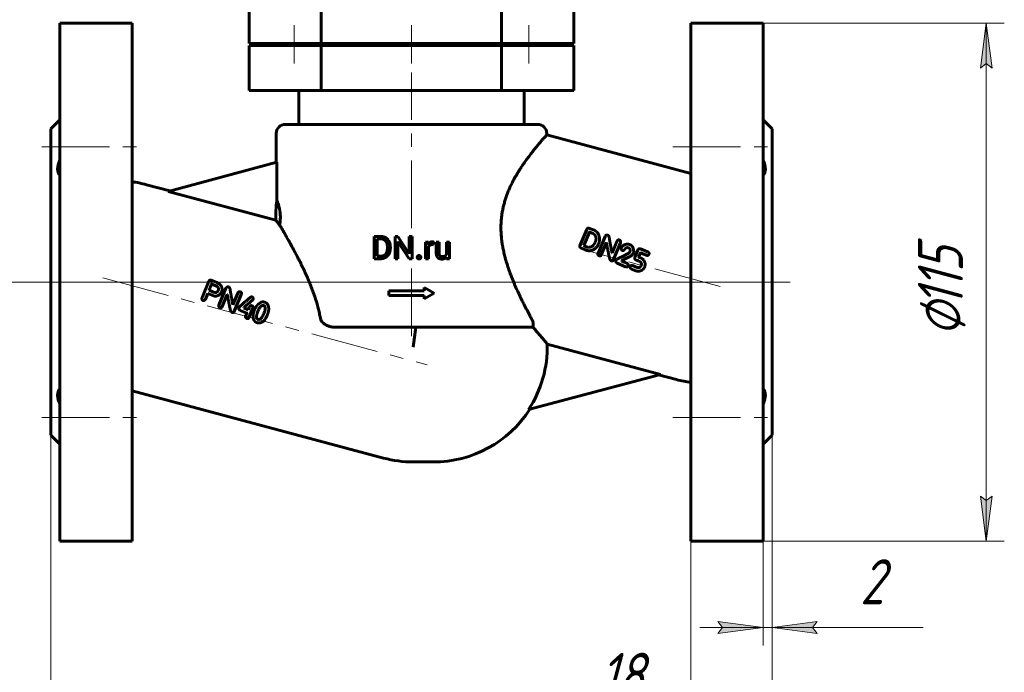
# Model space of a CAD drawing. Header units: millimetres. Extents: x 0 to 420, y 0 to 297.
# Tile 3 of 7: x 82 to 191, y 103 to 175. Entities that reach past the tile are written whole.
import ezdxf

# ---------------------------------------------------------------- set-up
doc = ezdxf.new("R2010")
doc.units = ezdxf.units.MM
for name, pattern in [('K5LT_AXLED', [12, 7.5, -1.5, 1.5, -1.5]), ('K5LT_BASIC', [0]), ('K5LT_THIN', [0])]:
    doc.linetypes.add(name, pattern=pattern)
doc.layers.add('Системный слой', color=7, linetype='Continuous')
doc.layers.add('Системный слой (1)', color=251, linetype='Continuous', true_color=0x6c6c6c)
doc.styles.add('KDIMTEXTSTYLE', font='txt', dxfattribs={"width": 0.96, "oblique": 15, "height": 5})
doc.styles.add('KTEXTSTYLE', font='txt', dxfattribs={"width": 0.96, "height": 5})
doc.dimstyles.new('KDIMSTYLE (0.50)', dxfattribs={"dimtxt": 5, "dimasz": 1, "dimexe": 2, "dimexo": 0, "dimgap": 1, "dimtad": 1, "dimlfac": 2, "dimtxsty": 'KDIMTEXTSTYLE', "dimsah": 1, "dimcen": 0, "dimdle": 1, "dimadec": 0, "dimazin": 0, "dimtfac": 0.667, "dimtmove": 0, "dimatfit": 3, "dimfxl": 1, "dimtvp": 1, "dimtolj": 1, "dimtzin": 0, "dimarcsym": 0})

# ---------------------------------------------------------------- blocks, each defined once
blk = doc.blocks.new('D0')
at = {"layer": 'Системный слой (1)'}
for points in [[(189.65, 169.71), (188.99, 174.71), (188.33, 169.71), (188.99, 170.21)], [(188.99, 117.21), (189.65, 122.21), (188.99, 121.71), (188.33, 122.21)]]:
    blk.add_hatch(color=7, dxfattribs=at).paths.add_polyline_path(points)
at = {"layer": 'Системный слой (1)', "color": 7, "linetype": 'K5LT_THIN', "lineweight": 18}
for p, q in [((164.23, 174.71), (190.99, 174.71)), ((188.33, 169.71), (188.99, 174.71)), ((188.99, 174.71), (189.65, 169.71)), ((188.99, 117.21), (188.99, 174.71)), ((188.99, 170.21), (188.33, 169.71)), ((189.65, 169.71), (188.99, 170.21)), ((188.99, 117.21), (188.33, 122.21)), ((188.33, 122.21), (188.99, 121.71)), ((188.99, 121.71), (189.65, 122.21)), ((189.65, 122.21), (188.99, 117.21)), ((164.23, 117.21), (190.99, 117.21))]:
    blk.add_line(p, q, dxfattribs=at)
blk.add_wipeout([(187.99, 139.89), (180.61, 139.89), (180.61, 151.54), (187.99, 151.54)]).dxf.layer = 'Системный слой (1)'
at = {"layer": 'Системный слой (1)', "color": 7, "char_height": 5, "attachment_point": 1, "rotation": 90, "style": 'KTEXTSTYLE'}
for s, insert in [('\\fArial|b0|c204|p34;\\H5.0;\\W1.000;\\Q15;\\fGOST Type AU|b0|i0|c204|p34;\\Q15;\\W0.960;115', (181.4, 143.2)), ('\\fArial|b0|c204|p34;\\H5.0;\\W1.000;\\Q15;\\fGOST Type AU|b0|i0|c204|p34;\\Q15;\\W0.960;⌀', (181.4, 139.89))]:
    blk.add_mtext(s, dxfattribs=dict(at, insert=insert))
blk = doc.blocks.new('KDIMARROW_01')
at = {"layer": 'Системный слой'}
blk.add_hatch(color=0, dxfattribs=at).paths.add_polyline_path([(-5, -0.66), (0, 0), (-5, 0.66), (-4.5, 0)])
at = {"layer": 'Системный слой', "color": 0, "linetype": 'K5LT_THIN', "lineweight": 18}
for p, q in [((-4.5, 0), (-5, 0.66)), ((-5, 0.66), (0, 0)), ((0, 0), (-5, -0.66)), ((-5, -0.66), (-4.5, 0))]:
    blk.add_line(p, q, dxfattribs=at)
at = {"layer": 'Системный слой (1)', "color": 0, "linetype": 'K5LT_THIN', "lineweight": 18}
blk.add_line((292.94, 145.96), (292.44, 145.96), dxfattribs=at)
blk = doc.blocks.new('D1')
at = {"layer": 'Системный слой (1)'}
for points in [[(159.23, 106.97), (164.23, 107.63), (159.23, 108.29), (159.73, 107.63)], [(169.73, 107.63), (170.23, 108.29), (165.23, 107.63), (170.23, 106.97)]]:
    blk.add_hatch(color=7, dxfattribs=at).paths.add_polyline_path(points)
at = {"layer": 'Системный слой (1)', "color": 7, "linetype": 'K5LT_THIN', "lineweight": 18}
for p, q in [((165.23, 128.96), (165.23, 105.63)), ((164.23, 117.21), (164.23, 105.63)), ((164.23, 107.63), (159.23, 108.29)), ((159.23, 108.29), (159.73, 107.63)), ((170.23, 108.29), (165.23, 107.63)), ((169.73, 107.63), (170.23, 108.29)), ((164.23, 107.63), (157.23, 107.63)), ((159.73, 107.63), (159.23, 106.97)), ((159.23, 106.97), (164.23, 107.63)), ((164.23, 107.63), (165.23, 107.63)), ((165.23, 107.63), (170.23, 106.97)), ((165.23, 107.63), (172.23, 107.63)), ((165.23, 107.63), (172.99, 107.63)), ((170.23, 106.97), (169.73, 107.63)), ((172.99, 107.63), (181.99, 107.63))]:
    blk.add_line(p, q, dxfattribs=at)
blk.add_wipeout([(174.99, 108.63), (174.99, 116.01), (179.79, 116.01), (179.79, 108.63)]).dxf.layer = 'Системный слой (1)'
at = {"layer": 'Системный слой (1)', "color": 7, "insert": (174.99, 115.21), "char_height": 5, "attachment_point": 1, "style": 'KTEXTSTYLE'}
blk.add_mtext('\\fArial|b0|c204|p34;\\H5.0;\\W1.000;\\Q15;\\fGOST Type AU|b0|i0|c204|p34;\\Q15;\\W0.960;2', dxfattribs=at)
blk = doc.blocks.new('D2')
at = {"layer": 'Системный слой (1)'}
blk.add_hatch(color=7, dxfattribs=at).paths.add_polyline_path([(169.73, 97.23), (170.23, 97.89), (165.23, 97.23), (170.23, 96.57)])
at = {"layer": 'Системный слой (1)', "color": 7, "linetype": 'K5LT_THIN', "lineweight": 18}
for p, q in [((165.23, 128.96), (165.23, 95.23)), ((156.23, 117.21), (156.23, 95.23)), ((156.23, 97.23), (144.07, 97.23)), ((144.08, 97.23), (155.19, 97.23)), ((156.23, 97.23), (149.23, 97.23)), ((151.73, 97.23), (151.23, 96.57)), ((151.23, 96.57), (156.23, 97.23)), ((156.23, 97.23), (165.23, 97.23)), ((170.23, 97.89), (165.23, 97.23)), ((165.23, 97.23), (170.23, 96.57)), ((165.23, 97.23), (172.23, 97.23)), ((169.73, 97.23), (170.23, 97.89)), ((170.23, 96.57), (169.73, 97.23))]:
    blk.add_line(p, q, dxfattribs=at)
blk.add_wipeout([(146.08, 98.23), (146.08, 105.61), (152.91, 105.61), (152.91, 98.23)]).dxf.layer = 'Системный слой (1)'
at = {"layer": 'Системный слой (1)'}
blk.add_hatch(color=7, dxfattribs=at).paths.add_polyline_path([(156.23, 97.23), (151.23, 97.89), (151.73, 97.23), (151.23, 96.57)])
at = {"layer": 'Системный слой (1)', "color": 7, "linetype": 'K5LT_THIN', "lineweight": 18}
for p, q in [((156.23, 97.23), (151.23, 97.89)), ((151.23, 97.89), (151.73, 97.23))]:
    blk.add_line(p, q, dxfattribs=at)
at = {"layer": 'Системный слой (1)', "color": 7, "insert": (146.08, 104.82), "char_height": 5, "attachment_point": 1, "style": 'KTEXTSTYLE'}
blk.add_mtext('\\fArial|b0|c204|p34;\\H5.0;\\W1.000;\\Q15;\\fGOST Type AU|b0|i0|c204|p34;\\Q15;\\W0.960;18', dxfattribs=at)
blk = doc.blocks.new('D3')
at = {"layer": 'Системный слой (1)'}
for points in [[(68.47, 243.46), (67.81, 248.46), (67.15, 243.46), (67.81, 243.96)], [(67.81, 145.96), (68.47, 150.96), (67.81, 150.46), (67.15, 150.96)]]:
    blk.add_hatch(color=7, dxfattribs=at).paths.add_polyline_path(points)
at = {"layer": 'Системный слой (1)', "color": 7, "linetype": 'K5LT_THIN', "lineweight": 18}
for p, q in [((124.01, 248.46), (65.81, 248.46)), ((67.15, 243.46), (67.81, 248.46)), ((67.81, 248.46), (68.47, 243.46)), ((67.81, 248.46), (67.81, 145.96)), ((67.81, 243.96), (67.15, 243.46)), ((68.47, 243.46), (67.81, 243.96)), ((67.81, 145.96), (67.15, 150.96)), ((67.15, 150.96), (67.81, 150.46)), ((67.81, 150.46), (68.47, 150.96)), ((68.47, 150.96), (67.81, 145.96)), ((165.23, 145.96), (65.81, 145.96))]:
    blk.add_line(p, q, dxfattribs=at)
blk.add_wipeout([(66.81, 191.73), (59.43, 191.73), (59.43, 202.24), (66.81, 202.24)]).dxf.layer = 'Системный слой (1)'
at = {"layer": 'Системный слой (1)', "color": 7, "insert": (60.22, 191.73), "char_height": 5, "attachment_point": 1, "rotation": 90, "style": 'KTEXTSTYLE'}
blk.add_mtext('\\fArial|b0|c204|p34;\\H5.0;\\W1.000;\\Q15;\\fGOST Type AU|b0|i0|c204|p34;\\Q15;\\W0.960;205', dxfattribs=at)
blk = doc.blocks.new('D5')
at = {"layer": 'Системный слой (1)'}
for points in [[(89.73, 83.84), (90.23, 84.5), (85.23, 83.84), (90.23, 83.18)], [(165.23, 83.84), (160.23, 84.5), (160.73, 83.84), (160.23, 83.18)]]:
    blk.add_hatch(color=7, dxfattribs=at).paths.add_polyline_path(points)
at = {"layer": 'Системный слой (1)', "color": 7, "linetype": 'K5LT_THIN', "lineweight": 18}
for p, q in [((85.23, 128.96), (85.23, 81.84)), ((165.23, 128.96), (165.23, 81.84)), ((85.23, 83.84), (90.23, 84.5)), ((90.23, 84.5), (89.73, 83.84)), ((160.73, 83.84), (160.23, 84.5)), ((160.23, 84.5), (165.23, 83.84)), ((90.23, 83.18), (85.23, 83.84)), ((165.23, 83.84), (85.23, 83.84)), ((89.73, 83.84), (90.23, 83.18)), ((165.23, 83.84), (160.23, 83.18)), ((160.23, 83.18), (160.73, 83.84))]:
    blk.add_line(p, q, dxfattribs=at)
blk.add_wipeout([(120.02, 84.84), (120.02, 92.22), (130.03, 92.22), (130.03, 84.84)]).dxf.layer = 'Системный слой (1)'
at = {"layer": 'Системный слой (1)', "color": 7, "insert": (120.02, 91.43), "char_height": 5, "attachment_point": 1, "style": 'KTEXTSTYLE'}
blk.add_mtext('\\fArial|b0|c204|p34;\\H5.0;\\W1.000;\\Q15;\\fGOST Type AU|b0|i0|c204|p34;\\Q15;\\W0.960;160', dxfattribs=at)

msp = doc.modelspace()

# ---------------------------------------------------------------- linework, layer by layer
at = {"layer": 'Системный слой (1)', "color": 150, "linetype": 'K5LT_BASIC', "lineweight": 60, "true_color": 0x0080ff}
for p, q in [((107.233, 172.4575), (107.233, 177.4575)), ((143.233, 172.4575), (143.233, 177.4575)), ((115.233, 172.4575), (115.233, 176.7075)), ((135.233, 172.4575), (135.233, 176.7075)), ((86.233, 174.7075), (94.233, 174.7075)), ((86.233, 174.7075), (86.233, 117.2075)), ((94.233, 174.7075), (94.233, 117.2075)), ((164.233, 174.7075), (156.233, 174.7075)), ((156.233, 174.7075), (156.233, 117.2075)), ((164.233, 174.7075), (164.233, 117.2075)), ((107.233, 172.4575), (115.233, 172.4575)), ((107.233, 172.2075), (115.233, 172.2075)), ((107.233, 167.2075), (107.233, 172.2075)), ((110.733, 172.2075), (110.733, 172.4575)), ((113.733, 172.2075), (113.733, 172.4575)), ((115.233, 172.4575), (135.233, 172.4575)), ((115.233, 172.2075), (135.233, 172.2075)), ((115.233, 167.2075), (115.233, 172.2075)), ((122.108, 172.2075), (122.108, 172.4575)), ((128.358, 172.2075), (128.358, 172.4575)), ((135.233, 172.4575), (143.233, 172.4575)), ((135.233, 172.2075), (143.233, 172.2075)), ((135.233, 167.2075), (135.233, 172.2075)), ((136.733, 172.2075), (136.733, 172.4575)), ((139.733, 172.2075), (139.733, 172.4575)), ((143.233, 167.2075), (143.233, 172.2075)), ((107.233, 167.2075), (115.233, 167.2075)), ((112.733, 163.4575), (112.733, 167.2075)), ((115.233, 167.2075), (135.233, 167.2075)), ((135.233, 167.2075), (143.233, 167.2075)), ((137.733, 163.4575), (137.733, 167.2075)), ((85.233, 162.9575), (86.233, 163.9575)), ((165.233, 162.9575), (164.233, 163.9575)), ((85.233, 162.9575), (85.233, 128.9575)), ((111.233, 163.4575), (139.233, 163.4575)), ((165.233, 162.9575), (165.233, 128.9575)), ((110.233, 159.2333), (110.233, 162.4575)), ((140.233, 162.2935), (140.233, 162.4575)), ((156.233, 158.0063), (140.233, 162.2935)), ((98.2493, 156.0223), (110.3082, 159.2535)), ((110.3082, 155.0011), (110.3082, 159.2535)), ((95.8355, 156.7731), (98.4434, 156.0743)), ((98.2493, 156.0223), (110.1789, 152.8258)), ((143.9234, 149.9904), (144.6771, 151.8102)), ((144.9908, 151.9257), (144.9344, 151.9454)), ((145.5155, 151.7084), (144.9908, 151.9257)), ((121.0894, 148.5534), (121.0894, 151.0364)), ((121.0894, 151.0364), (121.792, 151.0364)), ((121.4186, 148.8211), (121.4186, 150.7669)), ((121.4186, 150.7669), (121.792, 150.7669)), ((123.4045, 151.0364), (123.7337, 151.0364)), ((123.4045, 148.5534), (123.4045, 151.0364)), ((123.7337, 151.0364), (124.9888, 149.1162)), ((124.9888, 151.0364), (125.3145, 151.0364)), ((124.9888, 149.1162), (124.9888, 151.0364)), ((125.3145, 148.5534), (125.3145, 151.0364)), ((144.3582, 150.0152), (144.979, 151.5006)), ((145.3454, 151.3691), (145.0035, 151.5107)), ((145.9227, 149.1309), (146.7116, 151.0357)), ((122.5611, 149.7199), (122.5611, 149.8716)), ((122.8868, 149.7199), (122.8868, 149.8682)), ((123.7337, 148.5534), (123.7337, 150.4685)), ((123.7337, 150.4685), (124.9837, 148.5534)), ((126.7964, 148.5534), (126.7964, 150.3986)), ((126.7964, 150.3986), (127.1033, 150.3986)), ((127.1033, 150.3986), (127.1095, 150.1876)), ((127.1119, 148.5534), (127.1119, 149.8642)), ((127.6866, 150.1155), (127.6883, 150.4088)), ((127.9802, 149.2082), (127.9802, 150.3986)), ((127.9802, 150.3986), (128.2957, 150.3986)), ((128.2957, 149.2048), (128.2957, 150.3986)), ((129.1159, 150.3986), (129.4331, 150.3986)), ((129.1159, 149.056), (129.1159, 150.3986)), ((129.4331, 148.5534), (129.4331, 150.3986)), ((144.5292, 149.5235), (144.0471, 149.7232)), ((144.3716, 149.9986), (144.3582, 150.0152)), ((144.7182, 149.855), (144.3716, 149.9986)), ((145.5878, 150.3457), (145.6316, 150.4513)), ((146.2897, 148.9789), (146.8536, 150.3401)), ((146.8709, 150.333), (146.8536, 150.3401)), ((147.4837, 149.1876), (148.0201, 150.4827)), ((147.5901, 148.3794), (148.4006, 150.3362)), ((149.3532, 149.7348), (149.2917, 149.7603)), ((151.4293, 149.3216), (150.6297, 149.6417)), ((121.0894, 148.5534), (121.7613, 148.5534)), ((121.4186, 148.8211), (121.7613, 148.8211)), ((123.4045, 148.5534), (123.7337, 148.5534)), ((124.9837, 148.5534), (125.3145, 148.5534)), ((126.7964, 148.5534), (127.1119, 148.5534)), ((129.1247, 148.736), (129.1313, 148.5534)), ((129.1313, 148.5534), (129.4331, 148.5534)), ((147.4837, 149.1876), (147.4664, 149.1948)), ((148.4734, 148.7204), (149.3336, 149.1707)), ((148.5413, 148.3139), (149.1722, 148.6562)), ((149.4446, 149.2872), (149.4524, 149.3061)), ((149.8363, 149.1766), (149.877, 149.324)), ((150.0326, 148.8018), (150.3256, 149.5092)), ((150.4671, 148.7991), (150.6283, 149.1882)), ((150.7387, 148.6035), (150.4992, 148.7027)), ((151.2546, 148.9491), (150.6528, 149.1984)), ((147.4074, 148.335), (147.3475, 148.3598)), ((147.8951, 148.3582), (147.9023, 148.3756)), ((148.9698, 147.6731), (148.0623, 148.049)), ((148.5328, 148.2934), (148.5413, 148.3139)), ((149.1252, 148.0481), (148.5328, 148.2934)), ((149.2617, 147.7405), (149.2728, 147.7673)), ((150.2563, 147.5906), (149.7616, 147.7955)), ((150.6849, 147.725), (150.7358, 147.8479)), ((151.0711, 147.6057), (151.1043, 147.686)), ((150.1183, 147.2084), (149.6331, 147.4094)), ((102.7441, 146.0495), (102.0452, 144.34)), ((103.0291, 146.1714), (103.5017, 145.9757)), ((103.0712, 145.7294), (103.7014, 145.4684)), ((104.6573, 145.2921), (103.8683, 143.3873)), ((126.6505, 144.9906), (126.6505, 145.3656)), ((126.6505, 145.3656), (127.733, 144.7406)), ((102.6352, 144.6992), (102.3748, 144.0705)), ((102.6352, 144.6992), (103.3694, 144.3951)), ((102.7912, 145.0757), (102.8013, 145.0512)), ((102.8013, 145.0512), (103.2819, 144.8522)), ((104.7992, 144.5965), (104.2354, 143.2353)), ((104.7992, 144.5965), (104.8166, 144.5893)), ((105.9658, 144.7391), (105.4293, 143.444)), ((106.3462, 144.5925), (105.5357, 142.6357)), ((122.733, 144.9906), (126.6505, 144.9906)), ((122.733, 144.4906), (122.733, 144.9906)), ((122.733, 144.4906), (126.6505, 144.4906)), ((126.6505, 144.1156), (127.733, 144.7406)), ((126.6505, 144.1156), (126.6505, 144.4906)), ((105.412, 143.4512), (105.4293, 143.444)), ((106.6454, 143.1267), (106.631, 143.092)), ((106.631, 143.092), (107.1352, 142.8832)), ((107.2415, 143.14), (107.1352, 142.8832)), ((107.6487, 143.0803), (107.2082, 142.0168)), ((105.2932, 142.6162), (105.3531, 142.5914)), ((106.2316, 142.8274), (106.9673, 142.5226)), ((106.9759, 142.4988), (106.8356, 142.1601)), ((108.2578, 142.8686), (108.1762, 142.6938)), ((109.2432, 142.3109), (109.2399, 142.303)), ((108.1856, 141.8519), (108.2628, 141.82)), ((116.7841, 140.9575), (136.5898, 140.9575)), ((125.7212, 140.9575), (125.4305, 138.7492)), ((136.5898, 140.9575), (138.6834, 140.9575)), ((152.8417, 135.7253), (140.2871, 139.0893)), ((152.8417, 135.7253), (138.2161, 131.8064)), ((154.6305, 135.142), (152.6476, 135.6733)), ((94.233, 133.9088), (122.1305, 126.4336)), ((85.233, 128.9575), (86.233, 127.9575)), ((165.233, 128.9575), (164.233, 127.9575)), ((125.4305, 125.9992), (127.6421, 125.9992)), ((86.233, 117.2075), (94.233, 117.2075)), ((164.233, 117.2075), (156.233, 117.2075))]:
    msp.add_line(p, q, dxfattribs=at)
at = {"layer": 'Системный слой (1)', "color": 30, "linetype": 'K5LT_AXLED', "lineweight": 18, "true_color": 0xff8000}
msp.add_line((84.233, 130.9315), (96.233, 130.9315), dxfattribs=at)
at = {"layer": 'Системный слой (1)', "color": 150, "linetype": 'K5LT_BASIC', "lineweight": 60, "true_color": 0x0080ff}
for centre, radius, start, end in [((111.233, 162.4575), 1, 90, 180), ((139.233, 162.4575), 1, 0, 90), ((92.5355, 144.4575), 12.75, 75, 82.349176), ((122.8239, 153.1659), 12.6496, 171.658087, 181.540686), ((127.6421, 138.7492), 12.6496, 326.711231, 1.540686), ((157.9305, 147.4575), 12.75, 255, 262.349176), ((127.6421, 138.7492), 12.75, 270, 327.215184), ((125.4305, 138.7492), 12.75, 255, 270)]:
    msp.add_arc(centre, radius, start, end, dxfattribs=at)
for points, degree, knots in [([(135.2673, 153.5301), (135.2904, 153.6835), (135.3433, 153.9879), (135.4426, 154.4373), (135.5609, 154.8799), (135.6971, 155.3145), (135.8493, 155.7398), (136.0715, 156.294), (136.3218, 156.8333), (136.6237, 157.4136), (136.8639, 157.838), (137.0994, 158.2278), (137.3153, 158.5697), (137.5413, 158.9114), (137.7982, 159.2837), (138.0838, 159.6812), (138.3893, 160.088), (138.6854, 160.468), (138.9298, 160.7727), (139.1276, 161.0139), (139.2999, 161.2209), (139.4634, 161.4145), (139.6436, 161.6249), (139.7915, 161.7953), (139.9111, 161.9317), (140.0064, 162.0397), (140.0882, 162.1318), (140.1636, 162.2162), (140.2187, 162.2776), (140.233, 162.2935), (140.233, 162.2935)], 3, [0, 0, 0, 0, 0.87978946, 1.76218783, 2.65341285, 3.549854, 4.44754947, 5.34812595, 7.1602551, 8.12630107, 9.52338089, 10.36097368, 11.20443148, 12.32288672, 13.28355234, 14.54684303, 16.09111561, 17.43657779, 18.76474348, 19.77568339, 20.60984552, 21.69337687, 22.75605693, 24.20972401, 25.05837076, 25.91106907, 27.07629567, 28.0324709, 29.46015652, 31, 31, 31, 31]), ([(86.233, 159.5023), (86.1898, 159.4052), (86.1184, 159.2264), (86.054, 159.0133), (86.0142, 158.8377), (85.9895, 158.6804), (85.9794, 158.5021), (85.991, 158.3254), (86.0251, 158.1697), (86.0803, 158.0262), (86.1485, 157.9101), (86.2063, 157.8404), (86.233, 157.8125)], 3, [0, 0, 0, 0, 1.79775083, 3.32423427, 4.06303948, 5.24169156, 6.49967283, 7.85449587, 9.2869785, 10.42364156, 11.88920326, 13, 13, 13, 13]), ([(164.233, 157.8125), (164.2832, 157.8652), (164.3531, 157.9601), (164.4188, 158.1065), (164.4555, 158.2305), (164.4784, 158.3642), (164.486, 158.5172), (164.4762, 158.679), (164.4526, 158.8341), (164.412, 159.0149), (164.3445, 159.2349), (164.2737, 159.4109), (164.233, 159.5023)], 3, [0, 0, 0, 0, 2.08966169, 3.31738906, 4.29250845, 5.37889782, 6.58826168, 7.75715396, 8.81477128, 9.72972544, 11.30470984, 13, 13, 13, 13]), ([(110.6034, 152.2996), (110.6203, 152.3863), (110.6407, 152.5077), (110.6585, 152.655), (110.6692, 152.7558), (110.6806, 152.8932), (110.6885, 153.0867), (110.6874, 153.2844), (110.6794, 153.449), (110.6693, 153.5741), (110.6585, 153.6793), (110.6451, 153.7852), (110.6232, 153.9291), (110.5945, 154.0818), (110.5673, 154.2024), (110.544, 154.2976), (110.5179, 154.397), (110.4833, 154.5161), (110.4434, 154.6411), (110.4004, 154.7652), (110.3521, 154.8936), (110.3224, 154.9668), (110.3082, 155.0011)], 3, [0, 0, 0, 0, 1.99270508, 2.57561047, 2.83517274, 3.87581481, 5.0394113, 6.18956238, 7.24436236, 7.90399039, 8.44828657, 9.20461607, 9.96051847, 11.39989856, 12.61093701, 12.963725, 13.93350571, 15.41888265, 16.71423695, 18.3871284, 20.48171301, 23, 23, 23, 23]), ([(135.2673, 153.5301), (135.2454, 153.3844), (135.208, 153.0913), (135.1711, 152.6496), (135.1534, 152.2079), (135.1543, 151.7692), (135.1727, 151.3362), (135.2069, 150.9111), (135.2474, 150.5634), (135.2893, 150.2678), (135.3431, 149.9329), (135.4286, 149.4867), (135.533, 149.0339), (135.634, 148.6432), (135.7254, 148.3161), (135.8606, 147.8669), (136.0032, 147.4357), (136.1743, 146.9553), (136.358, 146.4677), (136.6066, 145.8537), (136.8976, 145.1834), (137.2048, 144.5165), (137.4847, 143.9384), (137.7671, 143.3751), (138.0489, 142.8302), (138.3259, 142.3113), (138.4948, 142.0018), (138.5614, 141.8806)], 3, [0, 0, 0, 0, 0.92485813, 1.85330984, 2.77835978, 3.69519989, 4.60185777, 5.49246898, 6.36873395, 6.80153011, 7.37333296, 8.51068717, 9.68524486, 10.34252934, 11.10592752, 11.88126658, 13.39349694, 14.08703542, 15.26383783, 16.88098908, 18.58663205, 20.32568721, 22.08592877, 23.26710036, 25.04193647, 26.8176328, 28, 28, 28, 28]), ([(110.6034, 152.2996), (110.5263, 152.3931), (110.3984, 152.5502), (110.2635, 152.7189), (110.202, 152.7965), (110.1789, 152.8258)], 3, [0, 0, 0, 0, 2.39996282, 4.42602751, 6, 6, 6, 6]), ([(115.1251, 141.9575), (115.092, 142.1458), (115.0173, 142.5234), (114.883, 143.0876), (114.7254, 143.6584), (114.5453, 144.2365), (114.3431, 144.823), (114.1202, 145.4164), (113.878, 146.0155), (113.6204, 146.6135), (113.3523, 147.2032), (113.0791, 147.7771), (112.8059, 148.3291), (112.4945, 148.9374), (112.1583, 149.5718), (111.8484, 150.1381), (111.5189, 150.728), (111.2411, 151.2139), (110.9696, 151.6806), (110.7744, 152.0123), (110.6556, 152.2121), (110.6034, 152.2996)], 3, [0, 0, 0, 0, 0.89047258, 1.8031989, 2.74347297, 3.72002589, 4.72561205, 5.77250425, 6.85339846, 7.96684153, 9.09491605, 10.22754379, 11.35501226, 12.46585244, 14.07968095, 15.57082328, 16.48768606, 18.53438197, 19.57385937, 20.83834383, 22, 22, 22, 22]), ([(127.2901, 150.3687), (127.1818, 150.3048), (127.1107, 150.1895), (127.1095, 150.1876)], 2, [0, 0, 0, 1.96718007, 2, 2, 2]), ([(127.1119, 149.8642), (127.1445, 149.942), (127.2568, 150.0609), (127.4239, 150.1291), (127.5331, 150.1291)], 2, [0, 0, 0, 0.9573171, 1.97865855, 3, 3, 3]), ([(116.7841, 140.9575), (116.6822, 140.9575), (116.5203, 140.9673), (116.303, 141.0023), (116.136, 141.0424), (115.9909, 141.0895), (115.8337, 141.1533), (115.6972, 141.224), (115.5261, 141.337), (115.4164, 141.4326), (115.3074, 141.5569), (115.2561, 141.6283), (115.1994, 141.7293), (115.1567, 141.8245), (115.1333, 141.9113), (115.1251, 141.9575)], 3, [0, 0, 0, 0, 2.35235895, 3.70940013, 5.02925196, 6.28243001, 7.20547755, 8.92148786, 9.79780672, 11.90719986, 12.2413995, 13.59920042, 13.92313154, 14.91227143, 16, 16, 16, 16]), ([(138.5614, 141.8806), (138.6038, 141.8035), (138.6559, 141.6899), (138.706, 141.5375), (138.7346, 141.4148), (138.7487, 141.2926), (138.7469, 141.1816), (138.7331, 141.0894), (138.7114, 141.0163), (138.6924, 140.9744), (138.6834, 140.9575)], 3, [0, 0, 0, 0, 2.45947932, 3.64833912, 5.03113618, 6.62162816, 7.95667989, 9.14643288, 10.23317909, 11, 11, 11, 11]), ([(140.2871, 139.0893), (140.2539, 139.1314), (140.1787, 139.2262), (139.9952, 139.4546), (139.7398, 139.7657), (139.3792, 140.1892), (139.0296, 140.5838), (138.7829, 140.8515), (138.6834, 140.9575)], 3, [0, 0, 0, 0, 1.35881318, 2.48708869, 4.52845184, 6.16737116, 7.90043898, 9, 9, 9, 9]), ([(86.233, 134.1026), (86.1898, 134.0573), (86.1184, 133.9637), (86.054, 133.827), (86.0142, 133.6986), (85.9883, 133.5643), (85.9794, 133.3972), (85.9916, 133.2171), (86.0188, 133.0519), (86.0661, 132.856), (86.1341, 132.6473), (86.2011, 132.4844), (86.233, 132.4128)], 3, [0, 0, 0, 0, 1.79775083, 3.32423427, 4.06303948, 5.24169156, 6.65038633, 7.85449587, 9.05358168, 9.9751032, 11.67228024, 13, 13, 13, 13]), ([(164.233, 132.4128), (164.2832, 132.5256), (164.3531, 132.7039), (164.4228, 132.9419), (164.4609, 133.1233), (164.4819, 133.2977), (164.4849, 133.4452), (164.4738, 133.5814), (164.4526, 133.6959), (164.412, 133.8286), (164.3445, 133.9684), (164.2737, 134.0599), (164.233, 134.1026)], 3, [0, 0, 0, 0, 2.08966169, 3.31738906, 4.55293784, 5.66764563, 6.90307106, 7.75715396, 8.81477128, 9.72972544, 11.30470984, 13, 13, 13, 13])]:
    msp.add_open_spline(points, degree=degree, knots=knots, dxfattribs=at)
for points in [[(144.9344, 151.9454), (144.7884, 151.9985), (144.6771, 151.8102)], [(122.8868, 149.8682), (122.8868, 150.1376), (122.73, 150.5691), (122.4383, 150.8743), (122.0359, 151.0364), (121.792, 151.0364)], [(122.5611, 149.8716), (122.5611, 150.0848), (122.4588, 150.4173), (122.261, 150.6475), (121.9762, 150.7669), (121.792, 150.7669)], [(145.0035, 151.5107), (144.9849, 151.5147), (144.979, 151.5006)], [(145.469, 151.2976), (145.3942, 151.3489), (145.3454, 151.3691)], [(145.6316, 150.4513), (145.8345, 150.9413), (145.469, 151.2976)], [(146.0944, 150.8023), (146.0007, 151.5074), (145.5155, 151.7084)], [(145.9723, 150.1865), (146.1158, 150.5331), (146.0944, 150.8023)], [(147.0112, 151.1664), (146.8395, 151.2375), (146.7116, 151.0357)], [(147.1879, 150.724), (147.1688, 151.1011), (147.0112, 151.1664)], [(147.4664, 149.1948), (147.3208, 150.0377), (147.1879, 150.724)], [(121.7613, 148.8211), (122.0274, 148.8211), (122.3821, 149.0445), (122.5611, 149.4487), (122.5611, 149.7199)], [(121.7613, 148.5534), (122.0205, 148.5534), (122.4349, 148.7154), (122.73, 149.019), (122.8868, 149.4504), (122.8868, 149.7199)], [(127.5484, 150.4327), (127.3984, 150.4327), (127.2901, 150.3687)], [(127.5331, 150.1291), (127.5774, 150.1291), (127.6473, 150.124), (127.6866, 150.1155)], [(127.6269, 150.425), (127.5825, 150.4327), (127.5484, 150.4327)], [(127.6883, 150.4088), (127.6712, 150.4173), (127.6269, 150.425)], [(143.9234, 149.9904), (143.8647, 149.8265), (144.0471, 149.7232)], [(144.7182, 149.855), (144.9892, 149.7428), (145.3332, 149.9805)], [(144.943, 149.4352), (145.689, 149.5027), (145.9723, 150.1865)], [(145.3332, 149.9805), (145.488, 150.1047), (145.5878, 150.3457)], [(146.8709, 150.333), (146.9348, 149.8856), (147.1339, 148.9135)], [(148.3204, 150.6149), (148.1108, 150.7017), (148.0201, 150.4827)], [(148.4006, 150.3362), (148.4874, 150.5457), (148.3204, 150.6149)], [(148.5145, 149.7555), (148.4592, 149.5329), (148.6199, 149.4664)], [(149.1995, 150.175), (148.6724, 150.1368), (148.5145, 149.7555)], [(148.6664, 149.4582), (148.816, 149.4497), (148.8944, 149.6388)], [(148.8944, 149.6388), (149.079, 149.8484), (149.2917, 149.7603)], [(149.4431, 150.1258), (149.3517, 150.1637), (149.1995, 150.175)], [(149.3532, 149.7348), (149.5673, 149.5834), (149.4524, 149.3061)], [(149.877, 149.324), (149.9, 149.9366), (149.4431, 150.1258)], [(150.6297, 149.6417), (150.417, 149.7298), (150.3256, 149.5092)], [(125.9258, 148.8561), (125.8754, 148.8007), (125.8754, 148.7205)], [(125.8754, 148.7205), (125.8754, 148.6421), (125.9258, 148.5875)], [(126.0716, 148.9115), (125.9761, 148.9115), (125.9258, 148.8561)], [(125.9258, 148.5875), (125.9761, 148.5329), (126.0716, 148.5329)], [(126.2174, 148.8561), (126.1671, 148.9115), (126.0716, 148.9115)], [(126.0716, 148.5329), (126.1671, 148.5329), (126.2174, 148.5875)], [(126.2677, 148.7205), (126.2677, 148.8007), (126.2174, 148.8561)], [(126.2174, 148.5875), (126.2677, 148.6421), (126.2677, 148.7205)], [(127.9802, 149.2082), (127.9802, 149.0241), (128.0672, 148.7614), (128.1473, 148.6796)], [(128.1473, 148.6796), (128.2274, 148.5977), (128.3391, 148.5585)], [(128.3238, 148.9994), (128.2957, 149.0804), (128.2957, 149.2048)], [(128.4005, 148.8714), (128.3519, 148.9183), (128.3238, 148.9994)], [(128.3391, 148.5585), (128.4509, 148.5193), (128.5856, 148.5193)], [(128.5097, 148.8058), (128.4491, 148.8246), (128.4005, 148.8714)], [(128.635, 148.787), (128.5702, 148.787), (128.5097, 148.8058)], [(128.5856, 148.5193), (128.7834, 148.5193), (128.9215, 148.5832)], [(128.9539, 148.8646), (128.8363, 148.787), (128.635, 148.787)], [(128.9215, 148.5832), (129.0438, 148.6399), (129.1247, 148.736)], [(129.1159, 149.056), (129.0633, 148.9367), (128.9539, 148.8646)], [(144.5292, 149.5235), (144.6695, 149.4654), (144.943, 149.4352)], [(145.9227, 149.1309), (145.8561, 148.9702), (146.031, 148.8978)], [(146.031, 148.8978), (146.2232, 148.8182), (146.2897, 148.9789)], [(147.1339, 148.9135), (147.2247, 148.4107), (147.3475, 148.3598)], [(148.4734, 148.7204), (147.9493, 148.489), (147.9023, 148.3756)], [(148.6199, 149.4664), (148.638, 149.4699), (148.6664, 149.4582)], [(149.1722, 148.6562), (149.7129, 148.8789), (149.8363, 149.1766)], [(149.4446, 149.2872), (149.4205, 149.2289), (149.3336, 149.1707)], [(150.0326, 148.8018), (149.9119, 148.5103), (150.1419, 148.4151)], [(150.4992, 148.7027), (150.4377, 148.7282), (150.4671, 148.7991)], [(150.6283, 149.1882), (150.6342, 149.2024), (150.6528, 149.1984)], [(151.1362, 148.066), (151.0128, 148.49), (150.7387, 148.6035)], [(151.2546, 148.9491), (151.5023, 148.8742), (151.5696, 149.0364)], [(151.5649, 149.0476), (151.642, 149.2335), (151.4293, 149.3216)], [(151.5696, 149.0364), (151.5728, 149.0443), (151.5649, 149.0476)], [(147.4074, 148.335), (147.5476, 148.2769), (147.5901, 148.3794)], [(147.8951, 148.3582), (147.8341, 148.1842), (148.0623, 148.049)], [(148.9698, 147.6731), (149.1601, 147.5887), (149.2617, 147.7405)], [(149.2728, 147.7673), (149.3394, 147.928), (149.1252, 148.0481)], [(149.5065, 147.7055), (149.4276, 147.5149), (149.6331, 147.4094)], [(149.7616, 147.7955), (149.5627, 147.841), (149.5065, 147.7055)], [(150.1419, 148.4151), (150.6628, 148.1975), (150.6523, 148.1723)], [(150.6849, 147.725), (150.4864, 147.4953), (150.2563, 147.5906)], [(150.4199, 147.1611), (150.9203, 147.2417), (151.0711, 147.6057)], [(150.6523, 148.1723), (150.7919, 147.9834), (150.7358, 147.8479)], [(151.1043, 147.686), (151.1552, 147.8089), (151.1362, 148.066)], [(150.1183, 147.2084), (150.1892, 147.1791), (150.4199, 147.1611)], [(103.0291, 146.1714), (102.8731, 146.236), (102.7441, 146.0495)], [(103.046, 145.7177), (102.8382, 145.1892), (102.7912, 145.0757)], [(103.0712, 145.7294), (103.0526, 145.7335), (103.046, 145.7177)], [(104.1825, 145.4112), (104.0929, 145.7363), (103.5017, 145.9757)], [(103.8072, 145.0554), (103.894, 145.2649), (103.7014, 145.4684)], [(104.156, 144.8592), (104.2722, 145.0862), (104.1825, 145.4112)], [(104.9569, 145.4227), (104.7851, 145.4939), (104.6573, 145.2921)], [(105.1336, 144.9804), (105.1144, 145.3575), (104.9569, 145.4227)], [(102.0452, 144.34), (101.9075, 144.0075), (102.0998, 143.9279)], [(103.2819, 144.8522), (103.6584, 144.6962), (103.8072, 145.0554)], [(103.3694, 144.3951), (103.9681, 144.4055), (104.156, 144.8592)], [(104.8166, 144.5893), (104.8805, 144.142), (105.0795, 143.1699)], [(105.412, 143.4512), (105.2665, 144.2941), (105.1336, 144.9804)], [(106.266, 144.8712), (106.0565, 144.958), (105.9658, 144.7391)], [(107.3415, 144.2504), (106.1109, 143.2134), (106.0841, 143.1488)], [(106.3462, 144.5925), (106.433, 144.8021), (106.266, 144.8712)], [(107.5567, 144.3108), (107.3729, 144.326), (107.3415, 144.2504)], [(107.6609, 144.0277), (107.7253, 144.241), (107.5567, 144.3108)], [(102.0998, 143.9279), (102.2636, 143.86), (102.3748, 144.0705)], [(103.8683, 143.3873), (103.8017, 143.2266), (103.9766, 143.1542)], [(103.9766, 143.1542), (104.1688, 143.0746), (104.2354, 143.2353)], [(105.0795, 143.1699), (105.1703, 142.6671), (105.2932, 142.6162)], [(106.0841, 143.1488), (106.0065, 142.9613), (106.2316, 142.8274)], [(106.6454, 143.1267), (107.6505, 144.0025), (107.6609, 144.0277)], [(107.5435, 143.3343), (107.3544, 143.4126), (107.2415, 143.14)], [(107.6487, 143.0803), (107.7055, 143.2173), (107.5435, 143.3343)], [(108.2593, 143.5251), (108.0006, 143.3037), (107.8293, 142.9169)], [(108.8307, 143.3604), (108.5628, 143.4713), (108.2578, 142.8686)], [(108.7194, 143.7646), (108.5181, 143.7465), (108.2593, 143.5251)], [(108.9742, 143.7292), (108.8188, 143.764), (108.7194, 143.7646)], [(108.8604, 142.4695), (109.171, 143.2194), (108.8307, 143.3604)], [(109.4087, 142.9511), (109.3917, 143.5562), (108.9742, 143.7292)], [(105.3531, 142.5914), (105.4933, 142.5333), (105.5357, 142.6357)], [(106.8356, 142.1601), (106.7903, 142.0238), (106.961, 141.9235)], [(106.961, 141.9235), (107.1443, 141.8624), (107.2082, 142.0168)], [(106.9673, 142.5226), (106.9831, 142.5161), (106.9759, 142.4988)], [(107.8293, 142.9169), (107.6935, 142.5892), (107.6547, 142.2324)], [(107.6547, 142.2324), (107.6497, 141.6457), (108.0436, 141.4825)], [(108.1762, 142.6938), (107.9146, 141.9642), (108.1856, 141.8519)], [(108.24, 141.4307), (108.8614, 141.3892), (109.2399, 142.303)], [(108.2628, 141.82), (108.4471, 141.7436), (108.7197, 142.1789)], [(108.7197, 142.1789), (108.8238, 142.3813), (108.8604, 142.4695)], [(109.2432, 142.3109), (109.3581, 142.5882), (109.4087, 142.9511)], [(108.0436, 141.4825), (108.1539, 141.4368), (108.24, 141.4307)]]:
    msp.add_open_spline(points, degree=2, dxfattribs=at)

# ---------------------------------------------------------------- next in the draw order: dimensions: what is measured, and where the dimension line sits
at = {"layer": 'Системный слой (1)', "color": 7}
dim = msp.add_linear_dim(base=(188.9876, 117.2075), p1=(164.233, 174.7075), p2=(164.233, 117.2075), angle=90, dimstyle='KDIMSTYLE (0.50)', override={"dimexo": 0, "dimpost": '\\fGOST Type AU|b0|c204|p34;\\H5.0;\\W0.960;\\Q15;∅<>', "dimblk1": 'KDIMARROW_01', "dimblk2": 'KDIMARROW_01', "dimse1": 0, "dimse2": 0, "dimclrt": 7, "dimtol": 1, "dimtp": 0, "dimtm": 0, "dimtdec": 5, "dimtolj": 1}, dxfattribs=at)
dim.commit()
dim.dimension.update_dxf_attribs({"geometry": 'D0', "text_midpoint": (188.9876, 145.9575), "dimtype": 160})

# ---------------------------------------------------------------- next in the draw order: linework, layer by layer
at = {"layer": 'Системный слой (1)', "color": 30, "linetype": 'K5LT_AXLED', "lineweight": 18, "true_color": 0xff8000}
msp.add_line((154.233, 130.9315), (166.233, 130.9315), dxfattribs=at)

# ---------------------------------------------------------------- next in the draw order: dimensions: what is measured, and where the dimension line sits
at = {"layer": 'Системный слой (1)', "color": 7}
dim = msp.add_linear_dim(base=(67.809, 248.4575), p1=(165.233, 145.9575), p2=(124.0076, 248.4575), angle=90, dimstyle='KDIMSTYLE (0.50)', override={"dimexo": 0, "dimpost": '\\fGOST Type AU|b0|c204|p34;\\H5.0;\\W0.960;\\Q15;<>', "dimblk1": 'KDIMARROW_01', "dimblk2": 'KDIMARROW_01', "dimse1": 0, "dimse2": 0, "dimclrt": 7, "dimtol": 1, "dimtp": 0, "dimtm": 0, "dimtdec": 5, "dimtolj": 1}, dxfattribs=at)
dim.commit()
dim.dimension.update_dxf_attribs({"geometry": 'D3', "text_midpoint": (67.809, 197.2075), "dimtype": 160})
dim = msp.add_linear_dim(base=(164.233, 107.627), p1=(165.233, 128.9575), p2=(164.233, 117.2075), dimstyle='KDIMSTYLE (0.50)', override={"dimexo": 0, "dimtoh": 1, "dimpost": '\\fGOST Type AU|b0|c204|p34;\\H5.0;\\W0.960;\\Q15;<>', "dimblk1": 'KDIMARROW_01', "dimblk2": 'KDIMARROW_01', "dimse1": 0, "dimse2": 0, "dimclrt": 7, "dimtol": 1, "dimtp": 0, "dimtm": 0, "dimtdec": 5, "dimtmove": 1, "dimtolj": 1}, dxfattribs=at)
dim.commit()
dim.dimension.update_dxf_attribs({"geometry": 'D1', "text_midpoint": (174.993, 107.627), "dimtype": 160})

# ---------------------------------------------------------------- next in the draw order: linework, layer by layer
at = {"layer": 'Системный слой (1)', "color": 30, "linetype": 'K5LT_AXLED', "lineweight": 18, "true_color": 0xff8000}
for p, q in [((112.233, 170.2075), (112.233, 174.4575)), ((125.233, 170.2075), (125.233, 174.4575)), ((138.233, 170.2075), (138.233, 174.4575)), ((125.233, 139.9575), (125.233, 169.2075)), ((84.233, 160.9836), (96.233, 160.9836)), ((154.233, 160.9836), (166.233, 160.9836)), ((159.4741, 145.491), (144.3746, 149.5369)), ((90.9919, 146.4241), (126.9741, 136.7827)), ((96.233, 145.9575), (83.233, 145.9575)), ((167.233, 145.9575), (154.233, 145.9575))]:
    msp.add_line(p, q, dxfattribs=at)

# ---------------------------------------------------------------- next in the draw order: dimensions: what is measured, and where the dimension line sits
at = {"layer": 'Системный слой (1)', "color": 7}
dim = msp.add_linear_dim(base=(156.233, 97.2323), p1=(165.233, 128.9575), p2=(156.233, 117.2075), dimstyle='KDIMSTYLE (0.50)', override={"dimexo": 0, "dimtoh": 1, "dimpost": '\\fGOST Type AU|b0|c204|p34;\\H5.0;\\W0.960;\\Q15;<>', "dimblk1": 'KDIMARROW_01', "dimblk2": 'KDIMARROW_01', "dimse1": 0, "dimse2": 0, "dimclrt": 7, "dimtol": 1, "dimtp": 0, "dimtm": 0, "dimtdec": 5, "dimtmove": 1, "dimtolj": 1}, dxfattribs=at)
dim.commit()
dim.dimension.update_dxf_attribs({"geometry": 'D2', "text_midpoint": (146.083, 97.2323), "dimtype": 160})

# ---------------------------------------------------------------- next in the draw order: dimensions: what is measured, and where the dimension line sits
dim = msp.add_linear_dim(base=(165.233, 83.8429), p1=(85.233, 128.9575), p2=(165.233, 128.9575), dimstyle='KDIMSTYLE (0.50)', override={"dimexo": 0, "dimpost": '\\fGOST Type AU|b0|c204|p34;\\H5.0;\\W0.960;\\Q15;<>', "dimblk1": 'KDIMARROW_01', "dimblk2": 'KDIMARROW_01', "dimse1": 0, "dimse2": 0, "dimclrt": 7, "dimtol": 1, "dimtp": 0, "dimtm": 0, "dimtdec": 5, "dimtolj": 1}, dxfattribs=at)
dim.commit()
dim.dimension.update_dxf_attribs({"geometry": 'D5', "text_midpoint": (125.233, 83.8429), "dimtype": 160})

doc.saveas('drawing.dxf')
